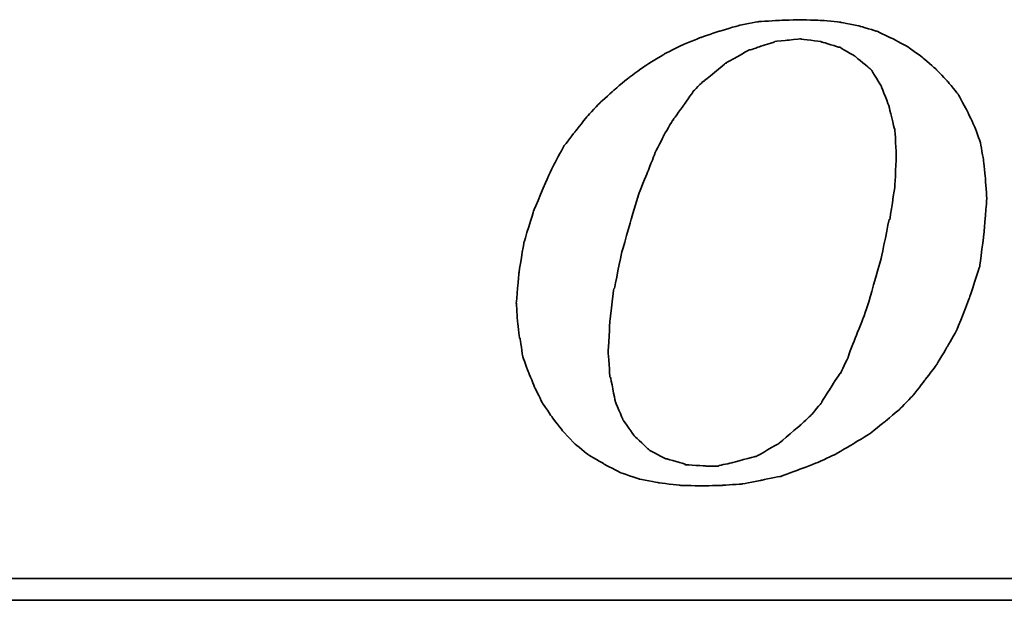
# Model space of a CAD drawing. Header units: millimetres. Extents: x 244 to 523, y -665 to -586.
# Tile 33 of 49: x 451.85 to 455.2, y -638.82 to -636.84. Entities that reach past the tile are written whole.
import ezdxf

# ---------------------------------------------------------------- set-up
doc = ezdxf.new("R2010")
doc.units = ezdxf.units.MM
doc.header["$LTSCALE"] = 0.1
doc.layers.add('DIM', color=4, linetype='CONTINUOUS')
doc.layers.add('layer 1', color=7, linetype='CONTINUOUS')

# ---------------------------------------------------------------- blocks, each defined once
blk = doc.blocks.new('TBI MOTION logo(完整正式版)')
at = {"layer": 'layer 1', "color": 22, "lineweight": 35}
for points, knots in [([(-11.34375, -6.98375), (-11.34375, -6.98375), (-10.91375, -7.43875), (-10.91375, -7.43875), (-10.91375, -7.43875), (-10.91375, -7.43875), (-10.38625, -7.87125), (-10.38625, -7.87125), (-10.38625, -7.87125), (-10.38625, -7.87125), (-9.81125, -8.20375), (-9.81125, -8.20375), (-9.81125, -8.20375), (-9.81125, -8.20375), (-9.21125, -8.51875), (-9.21125, -8.51875), (-9.21125, -8.51875), (-9.21125, -8.51875), (-8.51625, -8.75875), (-8.51625, -8.75875), (-8.51625, -8.75875), (-8.51625, -8.75875), (-7.77125, -8.90375), (-7.77125, -8.90375), (-7.77125, -8.90375), (-7.77125, -8.90375), (-6.97875, -8.99875), (-6.97875, -8.99875), (-6.97875, -8.99875), (-6.97875, -8.99875), (-6.14125, -9.02375), (-6.14125, -9.02375), (-6.14125, -9.02375), (-6.14125, -9.02375), (-5.37125, -8.99875), (-5.37125, -8.99875), (-5.37125, -8.99875), (-5.37125, -8.99875), (-4.65375, -8.94875), (-4.65375, -8.94875), (-4.65375, -8.94875), (-4.65375, -8.94875), (-3.93375, -8.80625), (-3.93375, -8.80625), (-3.93375, -8.80625), (-3.93375, -8.80625), (-3.21375, -8.66375), (-3.21375, -8.66375), (-3.21375, -8.66375), (-3.21375, -8.66375), (-2.49375, -8.39875), (-2.49375, -8.39875), (-2.49375, -8.39875), (-2.49375, -8.39875), (-1.79875, -8.13375), (-1.79875, -8.13375), (-1.79875, -8.13375), (-1.79875, -8.13375), (-1.17375, -7.84375), (-1.17375, -7.84375), (-1.17375, -7.84375), (-1.17375, -7.84375), (-0.52375, -7.46375), (-0.52375, -7.46375), (-0.52375, -7.46375), (-0.52375, -7.46375), (0.10124, -7.07875), (0.10124, -7.07875), (0.10124, -7.07875), (0.10124, -7.07875), (0.67625, -6.62375), (0.67625, -6.62375), (0.67625, -6.62375), (0.67625, -6.62375), (1.24874, -6.14375), (1.24874, -6.14375), (1.24874, -6.14375), (1.24874, -6.14375), (1.72874, -5.64125), (1.72874, -5.64125), (1.72874, -5.64125), (1.72874, -5.64125), (2.18624, -5.06375), (2.18624, -5.06375), (2.18624, -5.06375), (2.18624, -5.06375), (2.61625, -4.48874), (2.61625, -4.48874), (2.61625, -4.48874), (2.61625, -4.48874), (3.00125, -3.83874), (3.00125, -3.83874), (3.00125, -3.83874), (3.00125, -3.83874), (3.36124, -3.21374), (3.36124, -3.21374), (3.36124, -3.21374), (3.36124, -3.21374), (3.84374, -1.99125), (3.84374, -1.99125), (3.84374, -1.99125), (3.84374, -1.99125), (4.22625, -0.81875), (4.22625, -0.81875), (4.22625, -0.81875), (4.22625, -0.81875), (4.39125, 0.45624), (4.39125, 0.45624), (4.39125, 0.45624), (4.39125, 0.45624), (4.48874, 1.70124), (4.48874, 1.70124), (4.48874, 1.70124), (4.48874, 1.70124), (4.43874, 2.44625), (4.43874, 2.44625), (4.43874, 2.44625), (4.43874, 2.44625), (4.36874, 3.14125), (4.36874, 3.14125), (4.36874, 3.14125), (4.36874, 3.14125), (4.25125, 3.81125), (4.25125, 3.81125), (4.25125, 3.81125), (4.25125, 3.81125), (4.03124, 4.41125), (4.03124, 4.41125), (4.03124, 4.41125), (4.03124, 4.41125), (3.74374, 5.01125), (3.74374, 5.01125), (3.74374, 5.01125), (3.74374, 5.01125), (3.43124, 5.58875), (3.43124, 5.58875), (3.43124, 5.58875), (3.43124, 5.58875), (3.02625, 6.09125), (3.02625, 6.09125), (3.02625, 6.09125), (3.02625, 6.09125), (2.59374, 6.54875), (2.59374, 6.54875), (2.59374, 6.54875), (2.59374, 6.54875), (2.09124, 6.98125), (2.09124, 6.98125), (2.09124, 6.98125), (2.09124, 6.98125), (1.56124, 7.36625), (1.56124, 7.36625), (1.56124, 7.36625), (1.56124, 7.36625), (0.98624, 7.67625), (0.98624, 7.67625), (0.98624, 7.67625), (0.98624, 7.67625), (0.38624, 7.96375), (0.38624, 7.96375), (0.38624, 7.96375), (0.38624, 7.96375), (-0.25875, 8.15625), (-0.25875, 8.15625), (-0.25875, 8.15625), (-0.25875, 8.15625), (-0.98125, 8.30125), (-0.98125, 8.30125), (-0.98125, 8.30125), (-0.98125, 8.30125), (-1.70124, 8.37125), (-1.70124, 8.37125), (-1.70124, 8.37125), (-1.70124, 8.37125), (-2.49375, 8.39624), (-2.49375, 8.39624), (-2.49375, 8.39624), (-2.49375, 8.39624), (-3.28625, 8.37125), (-3.28625, 8.37125), (-3.28625, 8.37125), (-3.28625, 8.37125), (-4.05125, 8.32125), (-4.05125, 8.32125), (-4.05125, 8.32125), (-4.05125, 8.32125), (-4.77375, 8.18125), (-4.77375, 8.18125), (-4.77375, 8.18125), (-4.77375, 8.18125), (-5.51625, 7.96375), (-5.51625, 7.96375), (-5.51625, 7.96375), (-5.51625, 7.96375), (-6.21125, 7.72625), (-6.21125, 7.72625), (-6.21125, 7.72625), (-6.21125, 7.72625), (-6.92875, 7.43625), (-6.92875, 7.43625), (-6.92875, 7.43625), (-6.92875, 7.43625), (-7.57875, 7.10125), (-7.57875, 7.10125), (-7.57875, 7.10125), (-7.57875, 7.10125), (-8.24875, 6.69125), (-8.24875, 6.69125), (-8.24875, 6.69125), (-8.24875, 6.69125), (-8.84875, 6.26125), (-8.84875, 6.26125), (-8.84875, 6.26125), (-8.84875, 6.26125), (-9.42625, 5.78125), (-9.42625, 5.78125), (-9.42625, 5.78125), (-9.42625, 5.78125), (-9.95375, 5.30125), (-9.95375, 5.30125), (-9.95375, 5.30125), (-9.95375, 5.30125), (-10.43375, 4.79624), (-10.43375, 4.79624), (-10.43375, 4.79624), (-10.43375, 4.79624), (-10.88875, 4.22125), (-10.88875, 4.22125), (-10.88875, 4.22125), (-10.88875, 4.22125), (-11.29875, 3.69375), (-11.29875, 3.69375), (-11.29875, 3.69375), (-11.29875, 3.69375), (-11.63375, 3.09125), (-11.63375, 3.09125), (-11.63375, 3.09125), (-11.63375, 3.09125), (-11.91875, 2.49625), (-11.91875, 2.49625), (-11.91875, 2.49625), (-11.91875, 2.49625), (-12.44875, 1.24625), (-12.44875, 1.24625), (-12.44875, 1.24625), (-12.44875, 1.24625), (-12.80875, 0.06874), (-12.80875, 0.06874), (-12.80875, 0.06874), (-12.80875, 0.06874), (-12.99875, -1.07875), (-12.99875, -1.07875), (-12.99875, -1.07875), (-12.99875, -1.07875), (-13.09375, -2.18375), (-13.09375, -2.18375), (-13.09375, -2.18375), (-13.09375, -2.18375), (-13.04875, -2.85375), (-13.04875, -2.85375), (-13.04875, -2.85375), (-13.04875, -2.85375), (-12.97375, -3.50375), (-12.97375, -3.50375), (-12.97375, -3.50375), (-12.97375, -3.50375), (-12.95375, -3.50375), (-12.95375, -3.50375), (-12.95375, -3.50375), (-12.95375, -3.50375), (-12.85375, -4.17375), (-12.85375, -4.17375), (-12.85375, -4.17375), (-12.85375, -4.17375), (-12.63875, -4.77624), (-12.63875, -4.77624), (-12.63875, -4.77624), (-12.63875, -4.77624), (-12.39875, -5.35125), (-12.39875, -5.35125), (-12.39875, -5.35125), (-12.39875, -5.35125), (-12.11375, -5.92875), (-12.11375, -5.92875), (-12.11375, -5.92875), (-12.11375, -5.92875), (-11.75375, -6.45375), (-11.75375, -6.45375), (-11.75375, -6.45375), (-11.75375, -6.45375), (-11.34375, -6.98375), (-11.34375, -6.98375)], [0, 0, 0, 0, 0.01369863, 0.01369863, 0.01369863, 0.01369864, 0.02739726, 0.02739726, 0.02739726, 0.02739727, 0.04109589, 0.04109589, 0.04109589, 0.0410959, 0.05479452, 0.05479452, 0.05479452, 0.05479453, 0.06849315, 0.06849315, 0.06849315, 0.06849316, 0.08219178, 0.08219178, 0.08219178, 0.08219179, 0.09589041, 0.09589041, 0.09589041, 0.09589042, 0.10958904, 0.10958904, 0.10958904, 0.10958905, 0.12328767, 0.12328767, 0.12328767, 0.12328768, 0.1369863, 0.1369863, 0.1369863, 0.13698631, 0.15068493, 0.15068493, 0.15068493, 0.15068494, 0.16438356, 0.16438356, 0.16438356, 0.16438357, 0.17808219, 0.17808219, 0.17808219, 0.1780822, 0.19178082, 0.19178082, 0.19178082, 0.19178083, 0.20547945, 0.20547945, 0.20547945, 0.20547946, 0.21917808, 0.21917808, 0.21917808, 0.21917809, 0.23287671, 0.23287671, 0.23287671, 0.23287672, 0.24657534, 0.24657534, 0.24657534, 0.24657535, 0.26027397, 0.26027397, 0.26027397, 0.26027398, 0.2739726, 0.2739726, 0.2739726, 0.27397261, 0.28767123, 0.28767123, 0.28767123, 0.28767124, 0.30136986, 0.30136986, 0.30136986, 0.30136987, 0.31506849, 0.31506849, 0.31506849, 0.3150685, 0.32876712, 0.32876712, 0.32876712, 0.32876713, 0.34246575, 0.34246575, 0.34246575, 0.34246576, 0.35616438, 0.35616438, 0.35616438, 0.35616439, 0.36986301, 0.36986301, 0.36986301, 0.36986302, 0.38356164, 0.38356164, 0.38356164, 0.38356165, 0.39726027, 0.39726027, 0.39726027, 0.39726028, 0.4109589, 0.4109589, 0.4109589, 0.41095891, 0.42465753, 0.42465753, 0.42465753, 0.42465754, 0.43835616, 0.43835616, 0.43835616, 0.43835617, 0.45205479, 0.45205479, 0.45205479, 0.4520548, 0.46575342, 0.46575342, 0.46575342, 0.46575343, 0.47945205, 0.47945205, 0.47945205, 0.47945206, 0.49315068, 0.49315068, 0.49315068, 0.49315069, 0.50684932, 0.50684932, 0.50684932, 0.50684933, 0.52054795, 0.52054795, 0.52054795, 0.52054796, 0.53424658, 0.53424658, 0.53424658, 0.53424659, 0.54794521, 0.54794521, 0.54794521, 0.54794522, 0.56164384, 0.56164384, 0.56164384, 0.56164385, 0.57534247, 0.57534247, 0.57534247, 0.57534248, 0.5890411, 0.5890411, 0.5890411, 0.58904111, 0.60273973, 0.60273973, 0.60273973, 0.60273974, 0.61643836, 0.61643836, 0.61643836, 0.61643837, 0.63013699, 0.63013699, 0.63013699, 0.630137, 0.64383562, 0.64383562, 0.64383562, 0.64383563, 0.65753425, 0.65753425, 0.65753425, 0.65753426, 0.67123288, 0.67123288, 0.67123288, 0.67123289, 0.68493151, 0.68493151, 0.68493151, 0.68493152, 0.69863014, 0.69863014, 0.69863014, 0.69863015, 0.71232877, 0.71232877, 0.71232877, 0.71232878, 0.7260274, 0.7260274, 0.7260274, 0.72602741, 0.73972603, 0.73972603, 0.73972603, 0.73972604, 0.75342466, 0.75342466, 0.75342466, 0.75342467, 0.76712329, 0.76712329, 0.76712329, 0.7671233, 0.78082192, 0.78082192, 0.78082192, 0.78082193, 0.79452055, 0.79452055, 0.79452055, 0.79452056, 0.80821918, 0.80821918, 0.80821918, 0.80821919, 0.82191781, 0.82191781, 0.82191781, 0.82191782, 0.83561644, 0.83561644, 0.83561644, 0.83561645, 0.84931507, 0.84931507, 0.84931507, 0.84931508, 0.8630137, 0.8630137, 0.8630137, 0.86301371, 0.87671233, 0.87671233, 0.87671233, 0.87671234, 0.89041096, 0.89041096, 0.89041096, 0.89041097, 0.90410959, 0.90410959, 0.90410959, 0.9041096, 0.91780822, 0.91780822, 0.91780822, 0.91780823, 0.93150685, 0.93150685, 0.93150685, 0.93150686, 0.94520548, 0.94520548, 0.94520548, 0.94520549, 0.95890411, 0.95890411, 0.95890411, 0.95890412, 0.97260274, 0.97260274, 0.97260274, 0.97260275, 0.98630137, 0.98630137, 0.98630137, 0.98630138, 1, 1, 1, 1]), ([(-8.77875, 1.03124), (-8.77875, 1.03124), (-8.51625, 1.89625), (-8.51625, 1.89625), (-8.51625, 1.89625), (-8.51625, 1.89625), (-8.20375, 2.66375), (-8.20375, 2.66375), (-8.20375, 2.66375), (-8.20375, 2.66375), (-7.91625, 3.38125), (-7.91625, 3.38125), (-7.91625, 3.38125), (-7.91625, 3.38125), (-7.91625, 3.40624), (-7.91625, 3.40624), (-7.91625, 3.40624), (-7.91625, 3.40624), (-7.57875, 4.07624), (-7.57875, 4.07624), (-7.57875, 4.07624), (-7.57875, 4.07624), (-7.24375, 4.65125), (-7.24375, 4.65125), (-7.24375, 4.65125), (-7.24375, 4.65125), (-7.21875, 4.65125), (-7.21875, 4.65125), (-7.21875, 4.65125), (-7.21875, 4.65125), (-7.21875, 4.67624), (-7.21875, 4.67624), (-7.21875, 4.67624), (-7.21875, 4.67624), (-6.83625, 5.20375), (-6.83625, 5.20375), (-6.83625, 5.20375), (-6.83625, 5.20375), (-6.49875, 5.68625), (-6.49875, 5.68625), (-6.49875, 5.68625), (-6.49875, 5.68625), (-6.49875, 5.70625), (-6.49875, 5.70625), (-6.49875, 5.70625), (-6.49875, 5.70625), (-6.11625, 6.09125), (-6.11625, 6.09125), (-6.11625, 6.09125), (-6.11625, 6.09125), (-6.09125, 6.09125), (-6.09125, 6.09125), (-6.09125, 6.09125), (-6.09125, 6.09125), (-5.27375, 6.76625), (-5.27375, 6.76625), (-5.27375, 6.76625), (-5.27375, 6.76625), (-5.24875, 6.76625), (-5.24875, 6.76625), (-5.24875, 6.76625), (-5.24875, 6.76625), (-5.24875, 6.78625), (-5.24875, 6.78625), (-5.24875, 6.78625), (-5.24875, 6.78625), (-4.38875, 7.26624), (-4.38875, 7.26624), (-4.38875, 7.26624), (-4.38875, 7.26624), (-4.36125, 7.26624), (-4.36125, 7.26624), (-4.36125, 7.26624), (-4.36125, 7.26624), (-3.93375, 7.41125), (-3.93375, 7.41125), (-3.93375, 7.41125), (-3.93375, 7.41125), (-3.47375, 7.55625), (-3.47375, 7.55625), (-3.47375, 7.55625), (-3.47375, 7.55625), (-3.45375, 7.55625), (-3.45375, 7.55625), (-3.45375, 7.55625), (-3.45375, 7.55625), (-3.42875, 7.58124), (-3.42875, 7.58124), (-3.42875, 7.58124), (-3.42875, 7.58124), (-2.97375, 7.62625), (-2.97375, 7.62625), (-2.97375, 7.62625), (-2.97375, 7.62625), (-2.49375, 7.67625), (-2.49375, 7.67625), (-2.49375, 7.67625), (-2.49375, 7.67625), (-2.46875, 7.67625), (-2.46875, 7.67625), (-2.46875, 7.67625), (-2.46875, 7.67625), (-1.70124, 7.58124), (-1.70124, 7.58124), (-1.70124, 7.58124), (-1.70124, 7.58124), (-1.67875, 7.55625), (-1.67875, 7.55625), (-1.67875, 7.55625), (-1.67875, 7.55625), (-1.65375, 7.55625), (-1.65375, 7.55625), (-1.65375, 7.55625), (-1.65375, 7.55625), (-1.03125, 7.36625), (-1.03125, 7.36625), (-1.03125, 7.36625), (-1.03125, 7.36625), (-1.00625, 7.36625), (-1.00625, 7.36625), (-1.00625, 7.36625), (-1.00625, 7.36625), (-0.43124, 7.02624), (-0.43124, 7.02624), (-0.43124, 7.02624), (-0.43124, 7.02624), (-0.40625, 7.00624), (-0.40625, 7.00624), (-0.40625, 7.00624), (-0.40625, 7.00624), (0.12124, 6.57124), (0.12124, 6.57124), (0.12124, 6.57124), (0.12124, 6.57124), (0.14624, 6.54875), (0.14624, 6.54875), (0.14624, 6.54875), (0.14624, 6.54875), (0.17124, 6.52375), (0.17124, 6.52375), (0.17124, 6.52375), (0.17124, 6.52375), (0.55625, 5.89875), (0.55625, 5.89875), (0.55625, 5.89875), (0.55625, 5.89875), (0.55625, 5.87625), (0.55625, 5.87625), (0.55625, 5.87625), (0.55625, 5.87625), (0.84124, 5.15625), (0.84124, 5.15625), (0.84124, 5.15625), (0.84124, 5.15625), (0.84124, 5.13125), (0.84124, 5.13125), (0.84124, 5.13125), (0.84124, 5.13125), (1.03624, 4.31875), (1.03624, 4.31875), (1.03624, 4.31875), (1.03624, 4.31875), (1.05624, 4.31875), (1.05624, 4.31875), (1.05624, 4.31875), (1.05624, 4.31875), (1.05624, 4.29125), (1.05624, 4.29125), (1.05624, 4.29125), (1.05624, 4.29125), (1.10625, 3.33125), (1.10625, 3.33125), (1.10625, 3.33125), (1.10625, 3.33125), (1.10625, 3.30875), (1.10625, 3.30875), (1.10625, 3.30875), (1.10625, 3.30875), (1.05624, 2.20624), (1.05624, 2.20624), (1.05624, 2.20624), (1.05624, 2.20624), (1.05624, 2.18124), (1.05624, 2.18124), (1.05624, 2.18124), (1.05624, 2.18124), (0.86624, 0.93624), (0.86624, 0.93624), (0.86624, 0.93624), (0.86624, 0.93624), (0.84124, 0.93624), (0.84124, 0.93624), (0.84124, 0.93624), (0.84124, 0.93624), (0.55625, -0.45874), (0.55625, -0.45874), (0.55625, -0.45874), (0.55625, -0.45874), (0.12124, -1.99125), (0.12124, -1.99125), (0.12124, -1.99125), (0.12124, -1.99125), (0.12124, -2.01874), (0.12124, -2.01874), (0.12124, -2.01874), (0.12124, -2.01874), (-0.13874, -2.78375), (-0.13874, -2.78375), (-0.13874, -2.78375), (-0.13874, -2.78375), (-0.43124, -3.50375), (-0.43124, -3.50375), (-0.43124, -3.50375), (-0.43124, -3.50375), (-0.69375, -4.19875), (-0.69375, -4.19875), (-0.69375, -4.19875), (-0.69375, -4.19875), (-0.69375, -4.22375), (-0.69375, -4.22375), (-0.69375, -4.22375), (-0.69375, -4.22375), (-0.98125, -4.82374), (-0.98125, -4.82374), (-0.98125, -4.82374), (-0.98125, -4.82374), (-1.00625, -4.82374), (-1.00625, -4.82374), (-1.00625, -4.82374), (-1.00625, -4.82374), (-1.33875, -5.35125), (-1.33875, -5.35125), (-1.33875, -5.35125), (-1.33875, -5.35125), (-1.67875, -5.87875), (-1.67875, -5.87875), (-1.67875, -5.87875), (-1.67875, -5.87875), (-1.67875, -5.90375), (-1.67875, -5.90375), (-1.67875, -5.90375), (-1.67875, -5.90375), (-2.05875, -6.35875), (-2.05875, -6.35875), (-2.05875, -6.35875), (-2.05875, -6.35875), (-2.08375, -6.38375), (-2.08375, -6.38375), (-2.08375, -6.38375), (-2.08375, -6.38375), (-2.46875, -6.74375), (-2.46875, -6.74375), (-2.46875, -6.74375), (-2.46875, -6.74375), (-3.25875, -7.41625), (-3.25875, -7.41625), (-3.25875, -7.41625), (-3.25875, -7.41625), (-3.28625, -7.43875), (-3.28625, -7.43875), (-3.28625, -7.43875), (-3.28625, -7.43875), (-4.12375, -7.91875), (-4.12375, -7.91875), (-4.12375, -7.91875), (-4.12375, -7.91875), (-4.14875, -7.91875), (-4.14875, -7.91875), (-4.14875, -7.91875), (-4.14875, -7.91875), (-4.17125, -7.91875), (-4.17125, -7.91875), (-4.17125, -7.91875), (-4.17125, -7.91875), (-5.03375, -8.15875), (-5.03375, -8.15875), (-5.03375, -8.15875), (-5.03375, -8.15875), (-5.51625, -8.25625), (-5.51625, -8.25625), (-5.51625, -8.25625), (-5.51625, -8.25625), (-5.54125, -8.27875), (-5.54125, -8.27875), (-5.54125, -8.27875), (-5.54125, -8.27875), (-5.56375, -8.27875), (-5.56375, -8.27875), (-5.56375, -8.27875), (-5.56375, -8.27875), (-5.99625, -8.27875), (-5.99625, -8.27875), (-5.99625, -8.27875), (-5.99625, -8.27875), (-6.76375, -8.23125), (-6.76375, -8.23125), (-6.76375, -8.23125), (-6.76375, -8.23125), (-6.78875, -8.23125), (-6.78875, -8.23125), (-6.78875, -8.23125), (-6.78875, -8.23125), (-6.78875, -8.20375), (-6.78875, -8.20375), (-6.78875, -8.20375), (-6.78875, -8.20375), (-7.45875, -8.01375), (-7.45875, -8.01375), (-7.45875, -8.01375), (-7.45875, -8.01375), (-7.48375, -8.01375), (-7.48375, -8.01375), (-7.48375, -8.01375), (-7.48375, -8.01375), (-7.50875, -8.01375), (-7.50875, -8.01375), (-7.50875, -8.01375), (-7.50875, -8.01375), (-8.13125, -7.67875), (-8.13125, -7.67875), (-8.13125, -7.67875), (-8.13125, -7.67875), (-8.15625, -7.65375), (-8.15625, -7.65375), (-8.15625, -7.65375), (-8.15625, -7.65375), (-8.65875, -7.17375), (-8.65875, -7.17375), (-8.65875, -7.17375), (-8.65875, -7.17375), (-8.68375, -7.14875), (-8.68375, -7.14875), (-8.68375, -7.14875), (-8.68375, -7.14875), (-9.08875, -6.57375), (-9.08875, -6.57375), (-9.08875, -6.57375), (-9.08875, -6.57375), (-9.11375, -6.54875), (-9.11375, -6.54875), (-9.11375, -6.54875), (-9.11375, -6.54875), (-9.11375, -6.52875), (-9.11375, -6.52875), (-9.11375, -6.52875), (-9.11375, -6.52875), (-9.40375, -5.85375), (-9.40375, -5.85375), (-9.40375, -5.85375), (-9.40375, -5.85375), (-9.40375, -5.82875), (-9.40375, -5.82875), (-9.40375, -5.82875), (-9.40375, -5.82875), (-9.56875, -4.96875), (-9.56875, -4.96875), (-9.56875, -4.96875), (-9.56875, -4.96875), (-9.59375, -4.94375), (-9.59375, -4.94375), (-9.59375, -4.94375), (-9.59375, -4.94375), (-9.66375, -4.03375), (-9.66375, -4.03375), (-9.66375, -4.03375), (-9.66375, -4.03375), (-9.66375, -4.00875), (-9.66375, -4.00875), (-9.66375, -4.00875), (-9.66375, -4.00875), (-9.59375, -2.85375), (-9.59375, -2.85375), (-9.59375, -2.85375), (-9.59375, -2.85375), (-9.45125, -1.65875), (-9.45125, -1.65875), (-9.45125, -1.65875), (-9.45125, -1.65875), (-9.42625, -1.63375), (-9.42625, -1.63375), (-9.42625, -1.63375), (-9.42625, -1.63375), (-9.16125, -0.33875), (-9.16125, -0.33875), (-9.16125, -0.33875), (-9.16125, -0.33875), (-8.77875, 1.00624), (-8.77875, 1.00624), (-8.77875, 1.00624), (-8.77875, 1.00624), (-8.77875, 1.03124), (-8.77875, 1.03124)], [0, 0, 0, 0, 0.01020408, 0.01020408, 0.01020408, 0.01020409, 0.02040816, 0.02040816, 0.02040816, 0.02040817, 0.03061224, 0.03061224, 0.03061224, 0.03061225, 0.04081633, 0.04081633, 0.04081633, 0.04081634, 0.05102041, 0.05102041, 0.05102041, 0.05102042, 0.06122449, 0.06122449, 0.06122449, 0.0612245, 0.07142857, 0.07142857, 0.07142857, 0.07142858, 0.08163265, 0.08163265, 0.08163265, 0.08163266, 0.09183673, 0.09183673, 0.09183673, 0.09183674, 0.10204082, 0.10204082, 0.10204082, 0.10204083, 0.1122449, 0.1122449, 0.1122449, 0.11224491, 0.12244898, 0.12244898, 0.12244898, 0.12244899, 0.13265306, 0.13265306, 0.13265306, 0.13265307, 0.14285714, 0.14285714, 0.14285714, 0.14285715, 0.15306122, 0.15306122, 0.15306122, 0.15306123, 0.16326531, 0.16326531, 0.16326531, 0.16326532, 0.17346939, 0.17346939, 0.17346939, 0.1734694, 0.18367347, 0.18367347, 0.18367347, 0.18367348, 0.19387755, 0.19387755, 0.19387755, 0.19387756, 0.20408163, 0.20408163, 0.20408163, 0.20408164, 0.21428571, 0.21428571, 0.21428571, 0.21428572, 0.2244898, 0.2244898, 0.2244898, 0.22448981, 0.23469388, 0.23469388, 0.23469388, 0.23469389, 0.24489796, 0.24489796, 0.24489796, 0.24489797, 0.25510204, 0.25510204, 0.25510204, 0.25510205, 0.26530612, 0.26530612, 0.26530612, 0.26530613, 0.2755102, 0.2755102, 0.2755102, 0.27551021, 0.28571429, 0.28571429, 0.28571429, 0.2857143, 0.29591837, 0.29591837, 0.29591837, 0.29591838, 0.30612245, 0.30612245, 0.30612245, 0.30612246, 0.31632653, 0.31632653, 0.31632653, 0.31632654, 0.32653061, 0.32653061, 0.32653061, 0.32653062, 0.33673469, 0.33673469, 0.33673469, 0.3367347, 0.34693878, 0.34693878, 0.34693878, 0.34693879, 0.35714286, 0.35714286, 0.35714286, 0.35714287, 0.36734694, 0.36734694, 0.36734694, 0.36734695, 0.37755102, 0.37755102, 0.37755102, 0.37755103, 0.3877551, 0.3877551, 0.3877551, 0.38775511, 0.39795918, 0.39795918, 0.39795918, 0.39795919, 0.40816327, 0.40816327, 0.40816327, 0.40816328, 0.41836735, 0.41836735, 0.41836735, 0.41836736, 0.42857143, 0.42857143, 0.42857143, 0.42857144, 0.43877551, 0.43877551, 0.43877551, 0.43877552, 0.44897959, 0.44897959, 0.44897959, 0.4489796, 0.45918367, 0.45918367, 0.45918367, 0.45918368, 0.46938776, 0.46938776, 0.46938776, 0.46938777, 0.47959184, 0.47959184, 0.47959184, 0.47959185, 0.48979592, 0.48979592, 0.48979592, 0.48979593, 0.5, 0.5, 0.5, 0.50000001, 0.51020408, 0.51020408, 0.51020408, 0.51020409, 0.52040816, 0.52040816, 0.52040816, 0.52040817, 0.53061224, 0.53061224, 0.53061224, 0.53061225, 0.54081633, 0.54081633, 0.54081633, 0.54081634, 0.55102041, 0.55102041, 0.55102041, 0.55102042, 0.56122449, 0.56122449, 0.56122449, 0.5612245, 0.57142857, 0.57142857, 0.57142857, 0.57142858, 0.58163265, 0.58163265, 0.58163265, 0.58163266, 0.59183673, 0.59183673, 0.59183673, 0.59183674, 0.60204082, 0.60204082, 0.60204082, 0.60204083, 0.6122449, 0.6122449, 0.6122449, 0.61224491, 0.62244898, 0.62244898, 0.62244898, 0.62244899, 0.63265306, 0.63265306, 0.63265306, 0.63265307, 0.64285714, 0.64285714, 0.64285714, 0.64285715, 0.65306122, 0.65306122, 0.65306122, 0.65306123, 0.66326531, 0.66326531, 0.66326531, 0.66326532, 0.67346939, 0.67346939, 0.67346939, 0.6734694, 0.68367347, 0.68367347, 0.68367347, 0.68367348, 0.69387755, 0.69387755, 0.69387755, 0.69387756, 0.70408163, 0.70408163, 0.70408163, 0.70408164, 0.71428571, 0.71428571, 0.71428571, 0.71428572, 0.7244898, 0.7244898, 0.7244898, 0.72448981, 0.73469388, 0.73469388, 0.73469388, 0.73469389, 0.74489796, 0.74489796, 0.74489796, 0.74489797, 0.75510204, 0.75510204, 0.75510204, 0.75510205, 0.76530612, 0.76530612, 0.76530612, 0.76530613, 0.7755102, 0.7755102, 0.7755102, 0.77551021, 0.78571429, 0.78571429, 0.78571429, 0.7857143, 0.79591837, 0.79591837, 0.79591837, 0.79591838, 0.80612245, 0.80612245, 0.80612245, 0.80612246, 0.81632653, 0.81632653, 0.81632653, 0.81632654, 0.82653061, 0.82653061, 0.82653061, 0.82653062, 0.83673469, 0.83673469, 0.83673469, 0.8367347, 0.84693878, 0.84693878, 0.84693878, 0.84693879, 0.85714286, 0.85714286, 0.85714286, 0.85714287, 0.86734694, 0.86734694, 0.86734694, 0.86734695, 0.87755102, 0.87755102, 0.87755102, 0.87755103, 0.8877551, 0.8877551, 0.8877551, 0.88775511, 0.89795918, 0.89795918, 0.89795918, 0.89795919, 0.90816327, 0.90816327, 0.90816327, 0.90816328, 0.91836735, 0.91836735, 0.91836735, 0.91836736, 0.92857143, 0.92857143, 0.92857143, 0.92857144, 0.93877551, 0.93877551, 0.93877551, 0.93877552, 0.94897959, 0.94897959, 0.94897959, 0.9489796, 0.95918367, 0.95918367, 0.95918367, 0.95918368, 0.96938776, 0.96938776, 0.96938776, 0.96938777, 0.97959184, 0.97959184, 0.97959184, 0.97959185, 0.98979592, 0.98979592, 0.98979592, 0.98979593, 1, 1, 1, 1]), ([(75.90875, -9.47875), (75.90875, -9.47875), (75.90875, -12.28625), (75.90875, -12.28625), (75.90875, -12.28625), (75.90875, -12.28625), (75.90875, -12.47875), (75.90875, -12.47875), (75.90875, -12.47875), (75.90875, -12.47875), (75.71625, -12.47875), (75.71625, -12.47875), (75.71625, -12.47875), (75.71625, -12.47875), (-88.32875, -12.47875), (-88.32875, -12.47875), (-88.32875, -12.47875), (-88.32875, -12.47875), (-88.32875, -13.29375), (-88.32875, -13.29375), (-88.32875, -13.29375), (-88.32875, -13.29375), (82.89125, -13.29375), (82.89125, -13.29375), (82.89125, -13.29375), (82.89125, -13.29375), (75.90875, -9.47875), (75.90875, -9.47875)], [0, 0, 0, 0, 0.14285714, 0.14285714, 0.14285714, 0.14285715, 0.28571429, 0.28571429, 0.28571429, 0.2857143, 0.42857143, 0.42857143, 0.42857143, 0.42857144, 0.57142857, 0.57142857, 0.57142857, 0.57142858, 0.71428571, 0.71428571, 0.71428571, 0.71428572, 0.85714286, 0.85714286, 0.85714286, 0.85714287, 1, 1, 1, 1])]:
    blk.add_open_spline(points, degree=3, knots=knots, dxfattribs=at)

msp = doc.modelspace()

# ---------------------------------------------------------------- block references
at = {"layer": 'DIM', "color": 0, "xscale": 0.0912171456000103, "yscale": 0.0912171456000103, "zscale": 0.0912171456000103}
msp.add_blockref('TBI MOTION logo(完整正式版)', (454.7344, -637.6088), dxfattribs=at)

doc.saveas('drawing.dxf')
